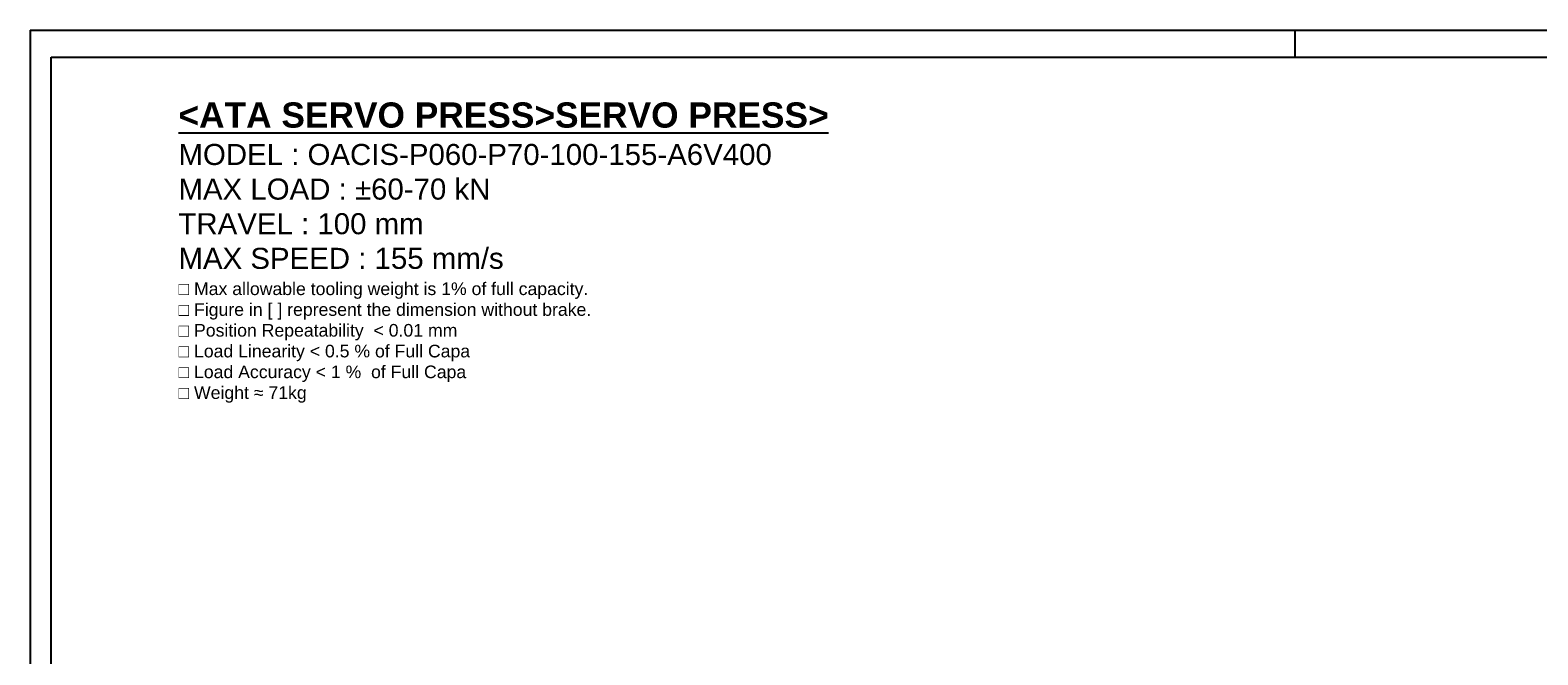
# Model space of a CAD drawing. Extents: x 18241 to 19925, y -1022 to 176.
# Tile 6 of 24: x 18241 to 19243, y -240 to 176. Entities that reach past the tile are written whole.
import ezdxf

# ---------------------------------------------------------------- set-up
doc = ezdxf.new("R2010")
doc.units = 0
doc.header["$LTSCALE"] = 25.4
doc.layers.get('0').update_dxf_attribs({"linetype": 'CONTINUOUS'})
doc.layers.add('ATA-TEXT', color=7, linetype='CONTINUOUS', lineweight=25)
doc.styles.add('주 문자 (ISO)', font='arial.ttf')

# ---------------------------------------------------------------- blocks, each defined once
blk = doc.blocks.new('ata-Border-A1-002')
at = {"color": 253, "ltscale": 0.5}
for p, q in [((0, 594), (841, 594)), ((0, 594), (0, 0)), ((420.5, 594), (420.5, 585))]:
    blk.add_line(p, q, dxfattribs=at)
blk.add_line((7, 585), (834, 585))
at = {"ltscale": 0.5}
blk.add_line((7, 9), (7, 585), dxfattribs=at)

msp = doc.modelspace()

# ---------------------------------------------------------------- block references
at = {"xscale": 2, "yscale": 2, "zscale": 2}
msp.add_blockref('ata-Border-A1-002', (18240.6270144, -1012.02705), dxfattribs=at)

# ---------------------------------------------------------------- texts
at = {"layer": 'ATA-TEXT', "color": 7, "insert": (18339.2337266, 127.8696729), "char_height": 4.9, "width": 453.097933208, "attachment_point": 1, "line_spacing_factor": 0.987388, "style": '주 문자 (ISO)'}
msp.add_mtext('{\\fArial|b1|i0|c129|p34;\\H3.42860x;\\L<ATA SERVO PRESS>SERVO PRESS>}\\P{\\fArial|b0|i0|c129|p34;\\H2.85705x;MODEL : OACIS-P060-P70-100-155-A6V400 }\\P{\\fArial|b0|i0|c129|p34;\\H2.85705x;MAX LOAD : ±60-70 kN}\\P{\\fArial|b0|i0|c129|p34;\\H2.85705x;TRAVEL : 100 mm}\\P{\\fArial|b0|i0|c129|p34;\\H2.85705x;MAX SPEED : 155 mm/s}\\P{\\fArial|b0|i0|c129|p34;\\H1.71423x;□ Max allowable tooling weight is 1% of full capacity.}\\P{\\fArial|b0|i0|c129|p34;\\H1.71423x;□ Figure in [ ] represent the dimension without brake.}\\P{\\fArial|b0|i0|c129|p34;\\H1.71423x;□ Position Repeatability  }{\\fArial|b0|i0|c129|p34;\\H1.71423x;<}{\\fArial|b0|i0|c129|p34;\\H1.71423x; 0.01 mm}\\P{\\fArial|b0|i0|c129|p34;\\H1.71423x;□ Load Linearity }{\\fArial|b0|i0|c129|p34;\\H1.71423x;<}{\\fArial|b0|i0|c129|p34;\\H1.71423x; 0.5 % of Full Capa}\\P{\\fArial|b0|i0|c129|p34;\\H1.71423x;□ Load Accuracy }{\\fArial|b0|i0|c129|p34;\\H1.71423x;<}{\\fArial|b0|i0|c129|p34;\\H1.71423x; 1 %  of Full Capa}\\P{\\fArial|b0|i0|c129|p34;\\H1.71423x;□ Weight ≈ 71kg}', dxfattribs=at)

doc.saveas('drawing.dxf')
